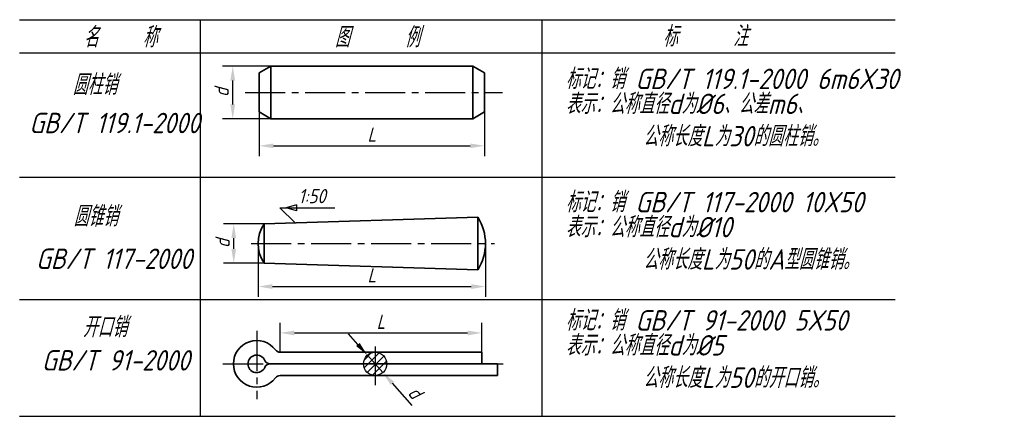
# Model space of a CAD drawing. Header units: millimetres. Extents: x 88 to 257, y 93 to 161.
import ezdxf

# ---------------------------------------------------------------- set-up
doc = ezdxf.new("R2010")
doc.units = ezdxf.units.MM
doc.header["$LTSCALE"] = 1.2
doc.linetypes.add('CENTER2', pattern=[28.575, 19.05, -3.175, 3.175, -3.175])
for name, color, linetype in [('剖面线层', 7, 'Continuous'), ('尺寸层', 221, 'Continuous'), ('符号层', 7, 'Continuous'), ('细实线层', 7, 'Continuous')]:
    doc.layers.add(name, color=color, linetype=linetype)
doc.layers.add('点画线层', color=3, linetype='CENTER2', lineweight=25)
doc.layers.add('粗实线层', color=1, linetype='Continuous', lineweight=35)
doc.styles.add('工程字体（斜）', font='gbeitc.shx', dxfattribs={"bigfont": 'gbcbig.shx'})
doc.styles.add('工程斜体', font='gbeitc.shx', dxfattribs={"bigfont": 'gbcbig.shx'})
doc.dimstyles.new('gb35', dxfattribs={"dimscale": 0.7, "dimtxt": 3.5, "dimasz": 3.5, "dimexe": 2.5, "dimexo": 0, "dimgap": 1, "dimtad": 1, "dimdsep": 46, "dimtxsty": '工程字体（斜）', "dimcen": 0, "dimadec": 0, "dimazin": 0, "dimtfac": 1, "dimtmove": 0, "dimatfit": 3, "dimfxl": 0, "dimarcsym": 0})

# ---------------------------------------------------------------- blocks, each defined once
blk = doc.blocks.new('*D15')
at = {"layer": 'Defpoints', "color": 0, "ltscale": 0.3}
for p in [(129.1, 144.98), (167.71, 144.98), (167.71, 139.18)]:
    blk.add_point(p, dxfattribs=at)
at = {"layer": '尺寸层', "color": 0, "lineweight": -2, "ltscale": 0.3}
for p, q in [((129.1, 144.98), (129.1, 137.43)), ((167.71, 144.98), (167.71, 137.43)), ((131.55, 139.18), (165.26, 139.18))]:
    blk.add_line(p, q, dxfattribs=at)
at = {"layer": '尺寸层', "color": 0, "ltscale": 0.3}
for points in [[(131.55, 139.58), (131.55, 138.77), (129.1, 139.18)], [(165.26, 139.58), (165.26, 138.77), (167.71, 139.18)]]:
    blk.add_solid(points, dxfattribs=at)
at = {"layer": '尺寸层', "color": 0, "ltscale": 0.3, "insert": (148.4, 141.1), "char_height": 2.45, "attachment_point": 5, "style": '工程字体（斜）'}
blk.add_mtext('L', dxfattribs=at)
blk = doc.blocks.new('*D16')
at = {"layer": 'Defpoints', "color": 0, "ltscale": 0.3}
for p in [(124.74, 125.81), (129.93, 125.81), (129.93, 119.05)]:
    blk.add_point(p, dxfattribs=at)
at = {"layer": '尺寸层', "color": 0, "lineweight": -2, "ltscale": 0.3}
for p, q in [((129.93, 125.81), (122.99, 125.81)), ((124.74, 121.5), (124.74, 123.36)), ((129.93, 119.05), (122.99, 119.05))]:
    blk.add_line(p, q, dxfattribs=at)
at = {"layer": '尺寸层', "color": 0, "ltscale": 0.3}
for points in [[(124.34, 123.36), (125.15, 123.36), (124.74, 125.81)], [(124.34, 121.5), (125.15, 121.5), (124.74, 119.05)]]:
    blk.add_solid(points, dxfattribs=at)
at = {"layer": '尺寸层', "color": 0, "ltscale": 0.3, "insert": (122.82, 122.43), "char_height": 2.45, "attachment_point": 5, "rotation": 90, "style": '工程字体（斜）'}
blk.add_mtext('d', dxfattribs=at)
blk = doc.blocks.new('*D17')
at = {"layer": 'Defpoints', "color": 0, "ltscale": 0.3}
for p in [(128.93, 122.43), (167.87, 122.43), (167.87, 115.05)]:
    blk.add_point(p, dxfattribs=at)
at = {"layer": '尺寸层', "color": 0, "lineweight": -2, "ltscale": 0.3}
for p, q in [((128.93, 122.43), (128.93, 113.3)), ((167.87, 122.43), (167.87, 113.3)), ((131.38, 115.05), (165.42, 115.05))]:
    blk.add_line(p, q, dxfattribs=at)
at = {"layer": '尺寸层', "color": 0, "ltscale": 0.3}
for points in [[(131.38, 115.46), (131.38, 114.64), (128.93, 115.05)], [(165.42, 115.46), (165.42, 114.64), (167.87, 115.05)]]:
    blk.add_solid(points, dxfattribs=at)
at = {"layer": '尺寸层', "color": 0, "ltscale": 0.3, "insert": (148.4, 116.97), "char_height": 2.45, "attachment_point": 5, "style": '工程字体（斜）'}
blk.add_mtext('L', dxfattribs=at)
blk = doc.blocks.new('*D18')
at = {"layer": 'Defpoints', "color": 0, "ltscale": 0.3}
for p in [(167.26, 107.1), (132.68, 103.79), (167.26, 103.79)]:
    blk.add_point(p, dxfattribs=at)
at = {"layer": '尺寸层', "color": 0, "lineweight": -2, "ltscale": 0.3}
for p, q in [((132.68, 103.79), (132.68, 108.85)), ((167.26, 103.79), (167.26, 108.85)), ((135.13, 107.1), (164.81, 107.1))]:
    blk.add_line(p, q, dxfattribs=at)
at = {"layer": '尺寸层', "color": 0, "ltscale": 0.3}
for points in [[(135.13, 107.51), (135.13, 106.69), (132.68, 107.1)], [(164.81, 107.51), (164.81, 106.69), (167.26, 107.1)]]:
    blk.add_solid(points, dxfattribs=at)
at = {"layer": '尺寸层', "color": 0, "ltscale": 0.3, "insert": (149.97, 109.02), "char_height": 2.45, "attachment_point": 5, "style": '工程字体（斜）'}
blk.add_mtext('L', dxfattribs=at)
blk = doc.blocks.new('*D19')
at = {"layer": 'Defpoints', "color": 0, "ltscale": 0.3}
for p in [(147.63, 103.29), (150.29, 100.3)]:
    blk.add_point(p, dxfattribs=at)
at = {"layer": '尺寸层', "color": 0, "lineweight": -2, "ltscale": 0.3}
for p, q in [((146.01, 105.12), (144.38, 106.95)), ((147.63, 103.29), (150.29, 100.3)), ((155.29, 94.67), (151.92, 98.47))]:
    blk.add_line(p, q, dxfattribs=at)
at = {"layer": '尺寸层', "color": 0, "ltscale": 0.3}
for points in [[(146.31, 105.39), (145.7, 104.85), (147.63, 103.29)], [(152.22, 98.74), (151.61, 98.19), (150.29, 100.3)]]:
    blk.add_solid(points, dxfattribs=at)
at = {"layer": '尺寸层', "color": 0, "ltscale": 0.3, "insert": (155.85, 96.93), "char_height": 2.45, "attachment_point": 5, "rotation": 311.6056, "style": '工程字体（斜）'}
blk.add_mtext('d', dxfattribs=at)
blk = doc.blocks.new('*D20')
at = {"layer": 'Defpoints', "color": 0, "ltscale": 0.3}
for p in [(124.57, 152.82), (131.1, 152.82), (131.1, 143.82)]:
    blk.add_point(p, dxfattribs=at)
at = {"layer": '尺寸层', "color": 0, "lineweight": -2, "ltscale": 0.3}
for p, q in [((131.1, 152.82), (122.82, 152.82)), ((124.57, 146.27), (124.57, 150.37)), ((131.1, 143.82), (122.82, 143.82))]:
    blk.add_line(p, q, dxfattribs=at)
at = {"layer": '尺寸层', "color": 0, "ltscale": 0.3}
for points in [[(124.16, 150.37), (124.98, 150.37), (124.57, 152.82)], [(124.16, 146.27), (124.98, 146.27), (124.57, 143.82)]]:
    blk.add_solid(points, dxfattribs=at)
at = {"layer": '尺寸层', "color": 0, "ltscale": 0.3, "insert": (122.64, 148.32), "char_height": 2.45, "attachment_point": 5, "rotation": 90, "style": '工程字体（斜）'}
blk.add_mtext('d', dxfattribs=at)
blk = doc.blocks.new('g')
at = {"layer": '符号层', "ltscale": 0.3}
h = blk.add_hatch(dxfattribs=at)
h.set_pattern_fill('ANSI31', scale=0.3, style=0)
h.set_pattern_definition([(45, (-170.6884, -127.7486), (-0.673519, 0.673519), [])])
h.paths.add_polyline_path([(-17.583, -23.138), (-17.583, -25.138), (-15.583, -25.138, 0.4142136)])
h.paths.add_polyline_path([(-17.583, -23.138, 0.4142136), (-19.583, -25.138), (-17.583, -25.138)])
h.paths.add_polyline_path([(-17.583, -25.138), (-19.583, -25.138, 0.4142136), (-17.583, -27.138)])
h.paths.add_polyline_path([(-15.583, -25.138), (-17.583, -25.138), (-17.583, -27.138, 0.4142136)])
at = {"layer": '剖面线层', "color": 7, "ltscale": 0.3}
blk.add_circle((-17.583, -25.138), 2, dxfattribs=at)
at = {"layer": '尺寸层', "color": 7, "ltscale": 0.5}
for p, q in [((-31.069, 2.105), (-32.801, 1.605)), ((-31.069, 2.105), (-31.069, 1.105)), ((-31.259, -0.96), (-33.894, 1.605)), ((-33.894, 1.605), (-24.506, 1.605)), ((-31.069, 1.105), (-32.801, 1.605))]:
    blk.add_line(p, q, dxfattribs=at)
at = {"layer": '点画线层', "color": 7, "ltscale": 0.3}
for p, q in [((-39.866, 21.394), (4.244, 21.394)), ((-38.841, -4.5), (2.874, -4.5)), ((-37.866, -19.494), (-37.866, -31.2)), ((-17.583, -22.147), (-17.583, -28.814)), ((-43.649, -25.138), (4.789, -25.138))]:
    blk.add_line(p, q, dxfattribs=at)
at = {"layer": '粗实线层', "color": 7, "ltscale": 0.3}
for p, q in [((-35.448, 25.894), (-37.448, 24.74)), ((-0.833, 25.894), (-35.448, 25.894)), ((-35.448, 25.894), (-35.448, 16.894)), ((-0.833, 25.894), (1.167, 24.74)), ((-0.833, 25.894), (-0.833, 16.894)), ((-37.448, 24.74), (-37.448, 18.049)), ((1.167, 18.049), (1.167, 24.74)), ((-35.448, 16.894), (-37.448, 18.049)), ((-35.448, 16.894), (-0.833, 16.894)), ((-0.833, 16.894), (1.167, 18.049)), ((-36.615, -1.124), (0, 0)), ((0, 0), (0, -9)), ((-36.615, -1.124), (-36.615, -7.876)), ((-36.615, -7.876), (0, -9)), ((-33.866, -23.138), (0.711, -23.138)), ((0.711, -23.138), (0.711, -25.138)), ((-35.575, -25.138), (0.711, -25.138)), ((0.711, -25.138), (3.381, -25.138)), ((3.381, -25.138), (3.381, -27.138)), ((3.381, -27.138), (-33.866, -27.138))]:
    blk.add_line(p, q, dxfattribs=at)
for centre, radius, start, end in [((-7.002, -4.5), 8.323, 327.2716, 32.7284), ((-31.417, -4.5), 6.199, 147.0005, 212.9995), ((-37.866, -25.138), 4, 36.8699, 323.1301), ((-33.866, -22.138), 1, 216.8699, 270), ((-37.866, -25.138), 1.5, 23.57818, 336.42182), ((-35.575, -24.138), 1, 203.57818, 270), ((-35.575, -26.138), 1, 90, 156.42182), ((-33.866, -28.138), 1, 90, 143.1301)]:
    blk.add_arc(centre, radius, start, end, dxfattribs=at)
at = {"layer": '细实线层', "ltscale": 0.5}
for p, q in [((-78.482, 33.873), (71.518, 33.873)), ((-47.544, 33.873), (-47.544, -34.127)), ((10.973, 33.873), (10.973, -34.127)), ((-78.482, 28.166), (71.518, 28.166)), ((-78.482, 6.873), (71.518, 6.873)), ((-78.482, -14.127), (71.518, -14.127)), ((-78.482, -34.127), (71.518, -34.127))]:
    blk.add_line(p, q, dxfattribs=at)
at = {"layer": '尺寸层', "color": 7, "ltscale": 0.3, "style": '工程斜体'}
for s, p in [('名    称', (-67.554, 29.113)), ('图     例', (-24.505, 29.119)), ('标     注', (31.712, 29.269)), ('标记：销 GB/T 119.1-2000 6m6X30', (15.032, 21.975)), ('圆柱销', (-69.411, 20.976)), ('表示：公称直径d为%%C6、公差m6、', (15.032, 17.692)), ('GB/T 119.1-2000', (-76.841, 14.409)), ('       公称长度L为30的圆柱销。', (15.032, 12.15)), ('标记：销 GB/T 117-2000 10X50', (15.032, 0.846)), ('圆锥销', (-69.268, -1.581)), ('表示：公称直径d为%%C10', (15.032, -3.437)), ('       公称长度L为50的A型圆锥销。', (15.032, -8.979)), ('GB/T 117-2000', (-75.698, -8.862)), ('开口销', (-67.697, -20.569)), ('标记：销 GB/T 91-2000 5X50', (15.032, -19.427)), ('表示：公称直径d为%%C5', (15.032, -23.71)), ('GB/T 91-2000', (-74.698, -26.279)), ('       公称长度L为50的开口销。', (15.032, -29.251))]:
    blk.add_text(s, height=3.5, dxfattribs=at).set_placement(p)
at = {"layer": '尺寸层', "color": 7, "ltscale": 0.5, "insert": (-30.726, 4.85), "char_height": 2.45, "width": 2.91461, "attachment_point": 1, "style": '工程斜体'}
blk.add_mtext('1:50', dxfattribs=at)
at = {"layer": '尺寸层', "color": 7, "ltscale": 0.3}
for base, p1, p2, picture, middle in [((-41.978, 25.894), (-35.448, 16.894), (-35.448, 25.894), '*D20', (-43.903, 21.394)), ((-41.8, -1.124), (-36.615, -7.876), (-36.615, -1.124), '*D16', (-43.725, -4.5))]:
    dim = blk.add_linear_dim(base=base, p1=p1, p2=p2, angle=90, text='d', dimstyle='gb35', dxfattribs=at)
    dim.commit()
    dim.dimension.update_dxf_attribs({"geometry": picture, "text_midpoint": middle, "insert": (-166.545, -126.93)})
for base, p1, p2, picture, middle in [((1.167, 12.245), (-37.448, 18.049), (1.167, 18.049), '*D15', (-18.14, 14.17)), ((1.321, -11.882), (-37.615, -4.5), (1.321, -4.5), '*D17', (-18.147, -9.957)), ((0.711, -19.832), (-33.866, -23.138), (0.711, -23.138), '*D18', (-16.577, -17.907))]:
    dim = blk.add_linear_dim(base=base, p1=p1, p2=p2, text='L', dimstyle='gb35', dxfattribs=at)
    dim.commit()
    dim.dimension.update_dxf_attribs({"geometry": picture, "text_midpoint": middle, "insert": (-166.545, -126.93)})
dim = blk.add_diameter_dim_2p(p1=(-18.911, -23.642), p2=(-16.255, -26.633), text='d', dimstyle='gb35', dxfattribs=at)
dim.commit()
dim.dimension.update_dxf_attribs({"geometry": '*D19', "text_midpoint": (-10.69, -30), "insert": (-166.545, -126.93)})

msp = doc.modelspace()

# ---------------------------------------------------------------- block references
at = {"layer": '尺寸层', "color": 7}
msp.add_blockref('g', (166.54, 126.93), dxfattribs=at)

doc.saveas('drawing.dxf')
